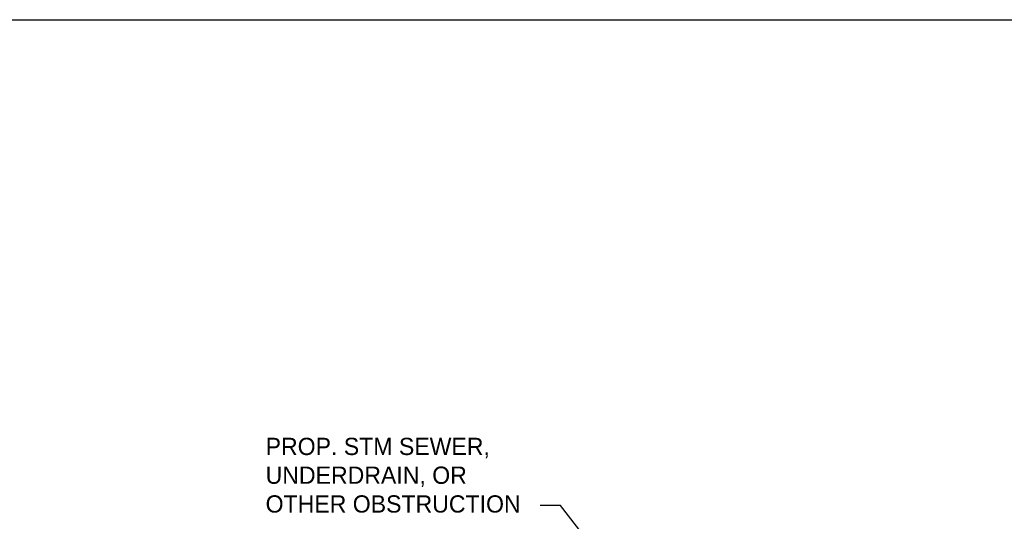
# Model space of a CAD drawing. Header units: feet. Extents: x 6 to 310, y -41 to 128.
# Tile 24 of 48: x 235.21 to 242.35, y 20.74 to 24.37. Entities that reach past the tile are written whole.
import ezdxf

# ---------------------------------------------------------------- set-up
doc = ezdxf.new("R2010")
doc.units = ezdxf.units.FT
doc.header["$MEASUREMENT"] = 0
doc.layers.add('COLUMNS', color=6, linetype='Continuous', plot=False)
doc.layers.add('text', color=9, linetype='Continuous')
doc.styles.add('Slanted-Normal', font='font31.shx', dxfattribs={"height": 0.14})
doc.styles.get("Standard").update_dxf_attribs({"font": 'ARIAL_0.TTF'})
doc.dimstyles.get("Standard").update_dxf_attribs({"dimtxt": 0.18, "dimasz": 0.18, "dimexe": 0.18, "dimexo": 0.0625, "dimgap": 0.09, "dimtad": 0, "dimtih": 1, "dimtoh": 1, "dimdec": 4, "dimzin": 0, "dimdsep": 46, "dimtxsty": 'Standard', "dimcen": 0.09, "dimadec": 0, "dimazin": 0, "dimtfac": 1, "dimtdec": 4, "dimtofl": 0, "dimtmove": 0, "dimatfit": 3, "dimfxl": 1, "dimtolj": 1, "dimtzin": 0, "dimarcsym": 0})

msp = doc.modelspace()

# ---------------------------------------------------------------- linework, layer by layer
at = {"layer": 'COLUMNS', "color": 3, "flags": 128}
msp.add_lwpolyline([(218.72252, 3.62445), (218.72252, 24.37445), (249.09752, 24.37445), (249.09752, 3.62445)], close=True, dxfattribs=at)

# ---------------------------------------------------------------- texts
at = {"layer": 'text', "insert": (236.99613, 21.34532), "char_height": 0.125, "width": 3.0220613, "attachment_point": 1, "style": 'Slanted-Normal'}
msp.add_mtext('PROP. STM SEWER, \\PUNDERDRAIN, OR\\POTHER OBSTRUCTION', dxfattribs=at)

# ---------------------------------------------------------------- leaders
at = {"layer": 'text'}
msp.add_leader([(239.42452, 20.47994), (239.13276, 20.85516), (238.98632, 20.855)], dimstyle='Standard', override={"dimscale": 0.4, "dimasz": 0.4, "dimgap": 0.09, "dimtad": 0, "dimtih": 0, "dimtoh": 0}, dxfattribs=at)

doc.saveas('drawing.dxf')
